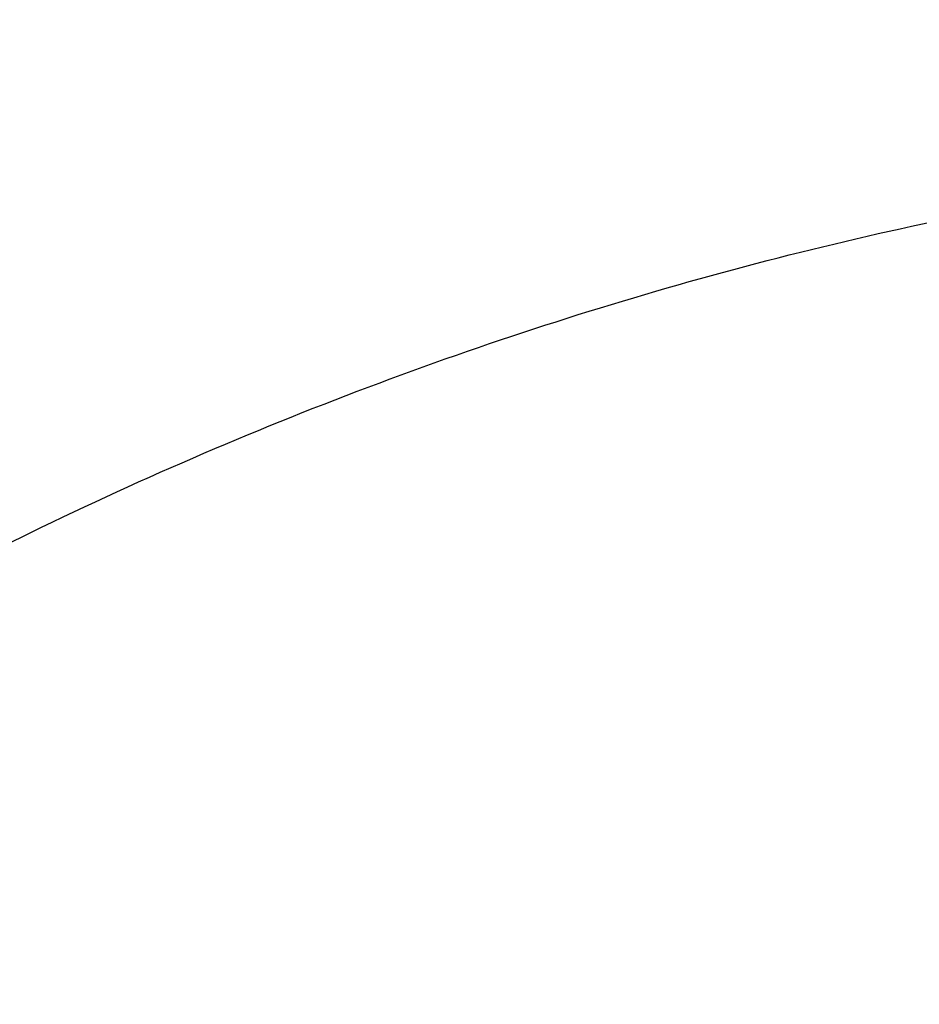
# Model space of a CAD drawing. Header units: millimetres. Extents: x -503 to 503, y -398 to 311.
# Tile 129 of 256: x -421.75 to -417.97, y 113.95 to 118.09. Entities that reach past the tile are written whole.
import ezdxf

# ---------------------------------------------------------------- set-up
doc = ezdxf.new("R2010")
doc.units = ezdxf.units.MM
doc.header["$MEASUREMENT"] = 0
doc.layers.add('IGES LEVEL 1', color=7, linetype='Continuous')

msp = doc.modelspace()

# ---------------------------------------------------------------- linework, layer by layer
at = {"layer": 'IGES LEVEL 1', "color": 9}
for points, knots in [([(-271.5796, -45.8873, -345.4055), (-288.444, 6.8578, -349.406), (-301.461, 49.4191, -355.3336), (-343.0415, 120.3615, -374.641), (-372.0862, 148.1902, -388.3233), (-420.792, 170.7878, -407.8387)], [0.0611137, 0.0611137, 0.0611137, 0.0611137, 0.5, 0.5, 0.9528388, 0.9528388, 0.9528388, 0.9528388]), ([(-278.4336, -46.2825, -282.1693), (-294.7409, -7.8784, -282.202), (-306.2588, 27.4052, -285.7019), (-345.4577, 88.5253, -298.8332), (-373.2, 114.1802, -308.6651), (-420.3383, 133.6277, -321.689)], [0.0523158, 0.0523158, 0.0523158, 0.0523158, 0.5, 0.5, 0.9493891, 0.9493891, 0.9493891, 0.9493891])]:
    msp.add_open_spline(points, degree=3, knots=knots, dxfattribs=at)
for points, weights in [([(-437.0436, 117.4023, -312.2315), (-433.6227, 132.0411, -306.5735), (-418.4344, 128.9031, -310.7543)], [1, 0.682517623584, 0.999999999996]), ([(-430.3318, 105.6488, -283.8332), (-426.5864, 120.1115, -278.6637), (-411.9669, 117.3243, -283.995)], [1, 0.688304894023, 0.999999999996])]:
    msp.add_rational_spline(points, weights, degree=2, dxfattribs=at)

doc.saveas('drawing.dxf')
